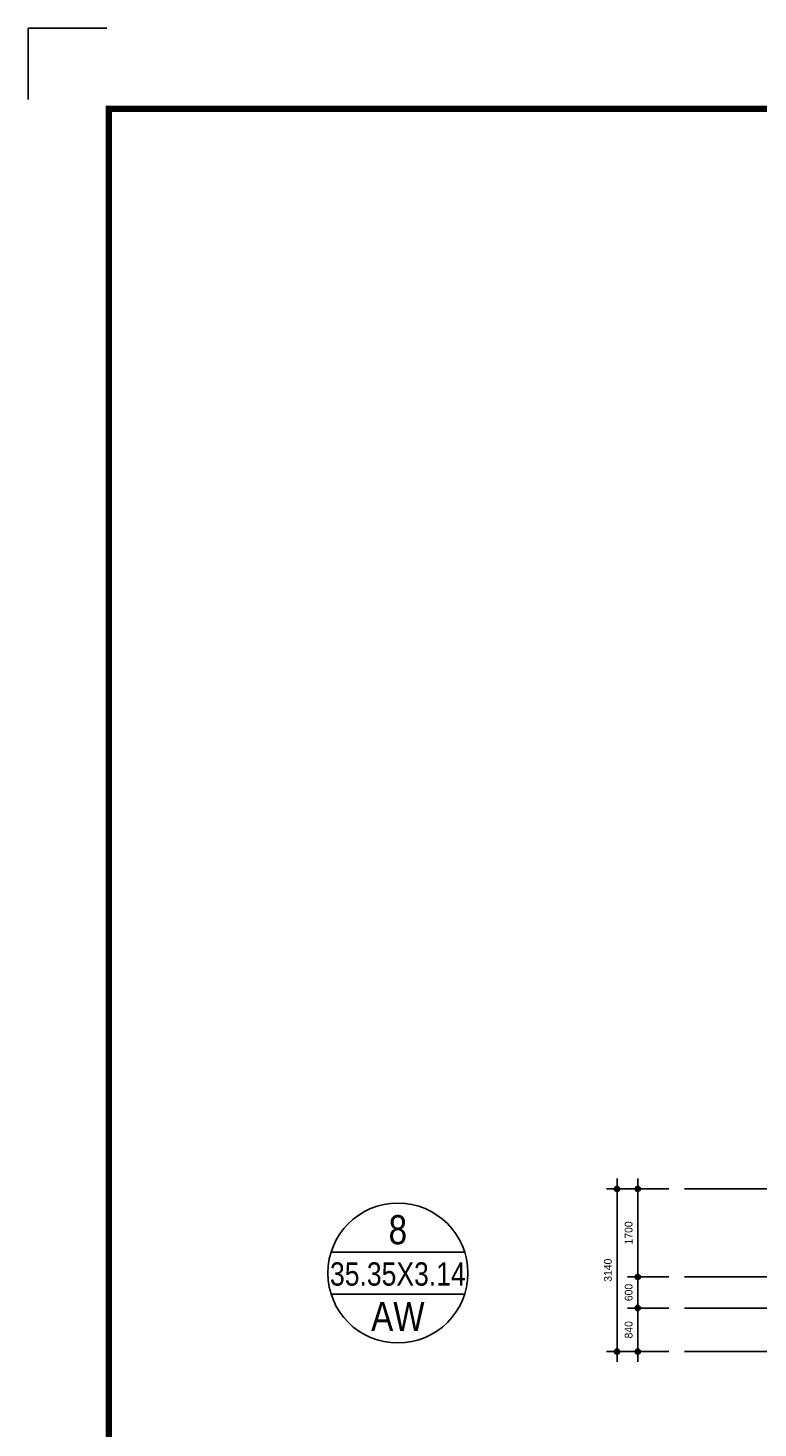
# Model space of a CAD drawing. Header units: millimetres. Extents: x 3445018 to 4174071, y -6064565 to -5122887.
# Tile 3 of 192: x 3669357 to 3683435, y -6044074 to -6017045. Entities that reach past the tile are written whole.
import ezdxf
from ezdxf.enums import TextEntityAlignment as Align

# ---------------------------------------------------------------- set-up
doc = ezdxf.new("R2010")
doc.units = ezdxf.units.MM
doc.header["$MEASUREMENT"] = 0
doc.linetypes.add('CEN', pattern=[66, 60, -2, 2, -2])
doc.layers.get('DEFPOINTS').update_dxf_attribs({"linetype": 'CONTINUOUS'})
for name, color, linetype in [('3', 3, 'CONTINUOUS'), ('A_GE_CEN', 1, 'CEN'), ('A_GE_FORM', 7, 'CONTINUOUS'), ('AA-XXXX-창호부호', 7, 'CONTINUOUS'), ('DIM', 7, 'CONTINUOUS')]:
    doc.layers.add(name, color=color, linetype=linetype)
doc.styles.add('HY울릉도 L', font='txt')
doc.styles.add('SDP-S', font='txt')
doc.dimstyles.new('SMDI-3', dxfattribs={"dimtxt": 3, "dimasz": 1, "dimexe": 2, "dimexo": 3, "dimgap": 1, "dimtad": 1, "dimdsep": 46, "dimtxsty": 'HY울릉도 L', "dimblk": 'Z_DOT', "dimcen": 2.5, "dimdle": 1.5, "dimclrd": 1, "dimclre": 1, "dimclrt": 2, "dimadec": 0, "dimazin": 0, "dimtfac": 1, "dimtix": 1, "dimtmove": 2, "dimatfit": 3, "dimldrblk": 'Z_DOT', "dimfxl": 2, "dimtvp": 1, "dimtolj": 1, "dimtzin": 0, "dimarcsym": 0})

# ---------------------------------------------------------------- blocks, each defined once
blk = doc.blocks.new('sheet _서영')
at = {"layer": 'A_GE_FORM'}
for q in [(-362689.99, -1058481.68), (-362689.99, -1058481.68), (-362670.99, -1058464.44)]:
    blk.add_line((-362689.99, -1058464.44), q, dxfattribs=at)
at = {"layer": 'A_GE_FORM', "const_width": 1.5}
blk.add_lwpolyline([(-361868.49, -1059038.93), (-362670.49, -1059038.93), (-362670.49, -1058483.93), (-361868.49, -1058483.93)], close=True, dxfattribs=at)
blk = doc.blocks.new('창호부호_수정')
at = {"layer": 'AA-XXXX-창호부호'}
for p, q in [((-1717, 540), (1717, 540)), ((-1717, -540), (1717, -540))]:
    blk.add_line(p, q, dxfattribs=at)
blk.add_circle((0, 0), 1800, dxfattribs=at)
at = {"layer": 'AA-XXXX-창호부호', "color": 3, "width": 0.85}
for tag, p in [('NO', (0, 1116)), ('창호', (0, -1116))]:
    blk.add_attdef(tag, text='', height=750, dxfattribs=at).set_placement(p, align=Align.MIDDLE_CENTER)
at = {"layer": 'AA-XXXX-창호부호', "color": 4, "width": 0.85}
blk.add_attdef('규격', text='', height=750, dxfattribs=at).set_placement((0, -24), align=Align.MIDDLE_CENTER)
blk = doc.blocks.new('Z_DOT')
at = {"layer": 'DIM', "color": 1, "ltscale": 3}
for p, q in [((-2, 0), (2, 0)), ((0, -2), (0, 2))]:
    blk.add_line(p, q, dxfattribs=at)
for radius in [0.5, 0.25]:
    blk.add_circle((0, 0), radius, dxfattribs=at)
blk = doc.blocks.new('*D1021')
at = {"layer": 'DEFPOINTS', "color": 0, "ltscale": 3, "transparency": 16777216}
for p in [(3682016, -6039457), (3680716, -6042597), (3682016, -6042597)]:
    blk.add_point(p, dxfattribs=at)
at = {"layer": 'DIM', "color": 1, "lineweight": -2, "ltscale": 3, "transparency": 16777216}
for p, q in [((3681716, -6039457), (3680516, -6039457)), ((3680716, -6039557), (3680716, -6042497)), ((3681716, -6042597), (3680516, -6042597))]:
    blk.add_line(p, q, dxfattribs=at)
at = {"layer": 'DIM', "color": 1, "lineweight": -2, "ltscale": 3, "transparency": 16777216, "xscale": 100, "yscale": 100, "zscale": 100}
for p, rotation in [((3680716, -6039457), 90), ((3680716, -6042597), 270)]:
    blk.add_blockref('Z_DOT', p, dxfattribs=dict(at, rotation=rotation))
at = {"layer": 'DIM', "color": 2, "ltscale": 3, "transparency": 16777216, "insert": (3680541, -6041027), "char_height": 150, "attachment_point": 5, "rotation": 90, "style": 'SDP-S'}
blk.add_mtext('\\A1;3140', dxfattribs=at)
blk = doc.blocks.new('*D957')
at = {"layer": 'DEFPOINTS', "color": 0, "ltscale": 3, "transparency": 16777216}
for p in [(3682016, -6041157), (3681116, -6041757), (3682016, -6041757)]:
    blk.add_point(p, dxfattribs=at)
at = {"layer": 'DIM', "color": 1, "lineweight": -2, "ltscale": 3, "transparency": 16777216}
for p, q in [((3681716, -6041157), (3680916, -6041157)), ((3681116, -6041257), (3681116, -6041657)), ((3681716, -6041757), (3680916, -6041757))]:
    blk.add_line(p, q, dxfattribs=at)
at = {"layer": 'DIM', "color": 1, "lineweight": -2, "ltscale": 3, "transparency": 16777216, "xscale": 100, "yscale": 100, "zscale": 100}
for p, rotation in [((3681116, -6041157), 90), ((3681116, -6041757), 270)]:
    blk.add_blockref('Z_DOT', p, dxfattribs=dict(at, rotation=rotation))
at = {"layer": 'DIM', "color": 2, "ltscale": 3, "transparency": 16777216, "insert": (3680941, -6041457), "char_height": 150, "attachment_point": 5, "rotation": 90, "style": 'SDP-S'}
blk.add_mtext('\\A1;600', dxfattribs=at)
blk = doc.blocks.new('*D958')
at = {"layer": 'DEFPOINTS', "color": 0, "ltscale": 3, "transparency": 16777216}
for p in [(3682016, -6041757), (3681116, -6042597), (3682016, -6042597)]:
    blk.add_point(p, dxfattribs=at)
at = {"layer": 'DIM', "color": 1, "lineweight": -2, "ltscale": 3, "transparency": 16777216}
for p, q in [((3681716, -6041757), (3680916, -6041757)), ((3681116, -6041857), (3681116, -6042497)), ((3681716, -6042597), (3680916, -6042597))]:
    blk.add_line(p, q, dxfattribs=at)
at = {"layer": 'DIM', "color": 1, "lineweight": -2, "ltscale": 3, "transparency": 16777216, "xscale": 100, "yscale": 100, "zscale": 100}
for p, rotation in [((3681116, -6041757), 90), ((3681116, -6042597), 270)]:
    blk.add_blockref('Z_DOT', p, dxfattribs=dict(at, rotation=rotation))
at = {"layer": 'DIM', "color": 2, "ltscale": 3, "transparency": 16777216, "insert": (3680941, -6042177), "char_height": 150, "attachment_point": 5, "rotation": 90, "style": 'SDP-S'}
blk.add_mtext('\\A1;840', dxfattribs=at)
blk = doc.blocks.new('*D950')
at = {"layer": 'DEFPOINTS', "color": 0, "ltscale": 3, "transparency": 16777216}
for p in [(3682016, -6039457), (3681116, -6041157), (3682016, -6041157)]:
    blk.add_point(p, dxfattribs=at)
at = {"layer": 'DIM', "color": 1, "lineweight": -2, "ltscale": 3, "transparency": 16777216}
for p, q in [((3681716, -6039457), (3680916, -6039457)), ((3681116, -6039557), (3681116, -6041057)), ((3681716, -6041157), (3680916, -6041157))]:
    blk.add_line(p, q, dxfattribs=at)
at = {"layer": 'DIM', "color": 1, "lineweight": -2, "ltscale": 3, "transparency": 16777216, "xscale": 100, "yscale": 100, "zscale": 100}
for p, rotation in [((3681116, -6039457), 90), ((3681116, -6041157), 270)]:
    blk.add_blockref('Z_DOT', p, dxfattribs=dict(at, rotation=rotation))
at = {"layer": 'DIM', "color": 2, "ltscale": 3, "transparency": 16777216, "insert": (3680941, -6040307), "char_height": 150, "attachment_point": 5, "rotation": 90, "style": 'SDP-S'}
blk.add_mtext('\\A1;1700', dxfattribs=at)

msp = doc.modelspace()

# ---------------------------------------------------------------- linework, layer by layer
at = {"layer": 'A_GE_CEN', "ltscale": 200}
for p, q in [((3682015.696, -6039457.235), (3721366.365, -6039457.235)), ((3682015.696, -6039457.235), (3707365.696, -6039457.235)), ((3682015.696, -6041157.235), (3707365.696, -6041157.235)), ((3682015.696, -6041157.235), (3721366.365, -6041157.235)), ((3682015.696, -6041757.235), (3707365.696, -6041757.235)), ((3682015.696, -6041757.235), (3721366.365, -6041757.235)), ((3682015.696, -6042597.235), (3721366.365, -6042597.235)), ((3682016.297, -6042597.235), (3707366.297, -6042597.235))]:
    msp.add_line(p, q, dxfattribs=at)

# ---------------------------------------------------------------- block references
at = {"layer": '3', "xscale": 80, "yscale": 80, "zscale": 80}
msp.add_blockref('sheet _서영', (32684555.898, 78660109.365), dxfattribs=at)
at = {"layer": 'AA-XXXX-창호부호'}
ref = msp.add_blockref('창호부호_수정', (3676489.22, -6041082.118), dxfattribs=dict(at, xscale=0.75, yscale=0.75, zscale=0.75))
ref.add_attrib('NO', '8', dxfattribs={"color": 3, "height": 562.5, "width": 0.85}).set_placement((3676489.22, -6040245.118), align=Align.MIDDLE_CENTER)
ref.add_attrib('규격', '35.35X3.14', dxfattribs={"color": 4, "height": 450, "width": 0.85}).set_placement((3676489.22, -6041099.911), align=Align.MIDDLE_CENTER)
ref.add_attrib('창호', 'AW', dxfattribs={"color": 3, "height": 562.5, "width": 0.85}).set_placement((3676489.22, -6041919.118), align=Align.MIDDLE_CENTER)

# ---------------------------------------------------------------- dimensions: what is measured, and where the dimension line sits
at = {"layer": 'DIM', "ltscale": 3}
for base, p1, p2, picture, middle in [((3680715.696, -6042597.235), (3682015.696, -6039457.235), (3682016.297, -6042597.235), '*D1021', (3680540.594, -6041027.235)), ((3681115.717, -6041157.235), (3682015.696, -6039457.235), (3682015.696, -6041157.235), '*D950', (3680940.615, -6040307.235)), ((3681115.717, -6041757.235), (3682015.696, -6041157.235), (3682015.696, -6041757.235), '*D957', (3680940.615, -6041457.235)), ((3681115.717, -6042597.235), (3682015.696, -6041757.235), (3682016.297, -6042597.235), '*D958', (3680940.615, -6042177.235))]:
    dim = msp.add_linear_dim(base=base, p1=p1, p2=p2, angle=90, dimstyle='SMDI-3', override={"dimscale": 100, "dimtxt": 1.5, "dimtxsty": 'SDP-S'}, dxfattribs=at)
    dim.commit()
    dim.dimension.update_dxf_attribs({"geometry": picture, "text_midpoint": middle})

doc.saveas('drawing.dxf')
